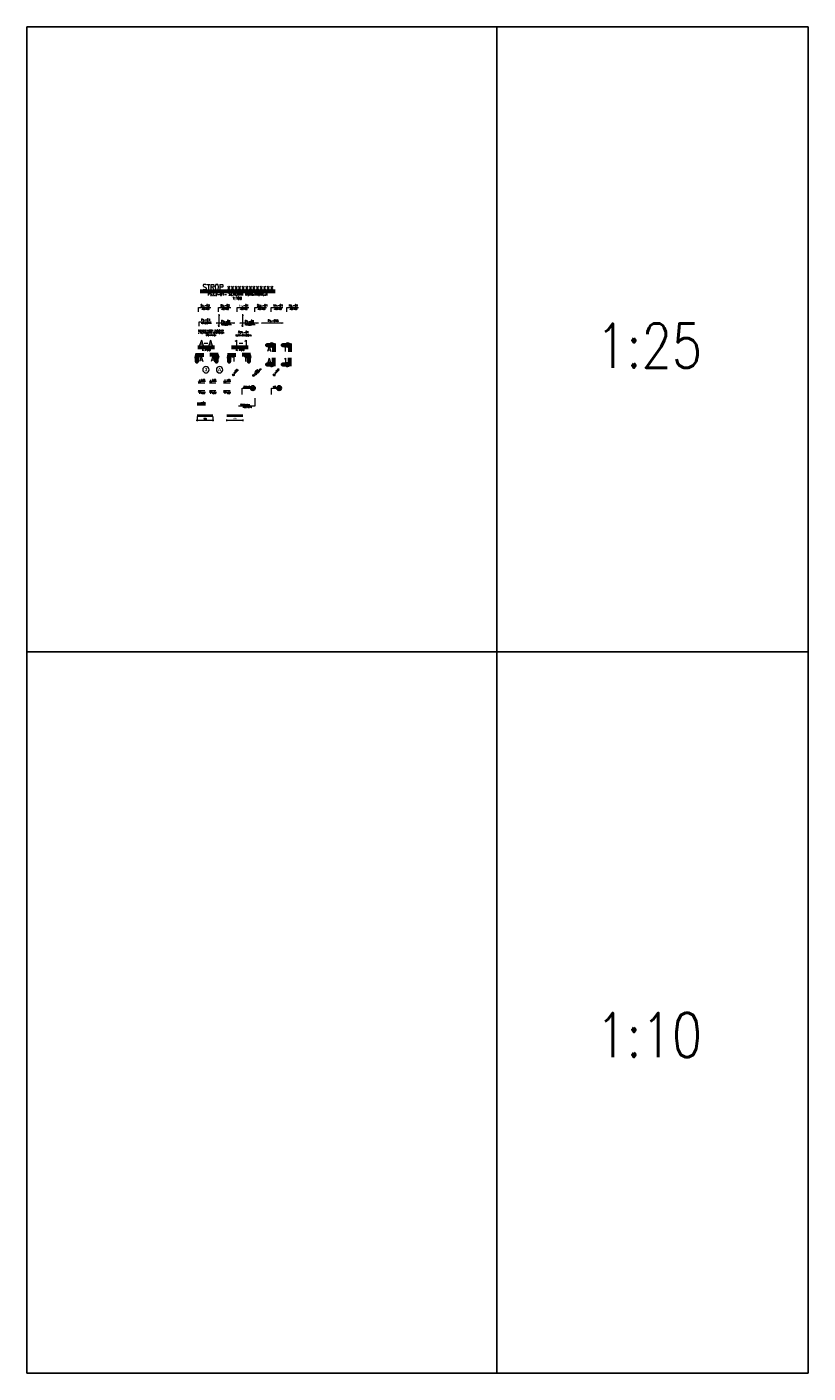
# Model space of a CAD drawing. Extents: x -1474 to 392745, y -90813 to 75879.
# Tile 1 of 9: x -1474 to 23272, y 33210 to 75879. Entities that reach past the tile are written whole.
import ezdxf
from ezdxf.enums import TextEntityAlignment as Align

# ---------------------------------------------------------------- set-up
doc = ezdxf.new("R2010")
doc.units = 0
doc.header["$LTSCALE"] = 10
doc.header["$MEASUREMENT"] = 0
for name, color, linetype, lineweight in [('P-Linia1', 3, 'Continuous', 40), ('P-Linia2', 2, 'Continuous', 25), ('P-Linia3', 6, 'Continuous', 60), ('P-Linia4', 253, 'Continuous', 5), ('P-Linia5', 4, 'Continuous', 60), ('P-Opis', 1, 'Continuous', 18), ('P-Wymiar', 254, 'Continuous', 9), ('P-Zbrojenie', 4, 'Continuous', 50)]:
    doc.layers.add(name, color=color, linetype=linetype, lineweight=lineweight)
doc.styles.add('CDMSTYLE', font='simplex.shx', dxfattribs={"width": 0.8})
doc.styles.add('ROMANS', font='arial.ttf', dxfattribs={"width": 0.7})
doc.styles.add('SIMPLEX', font='simplex.shx', dxfattribs={"width": 0.8})
doc.styles.add('STYLE10', font='arialbd.ttf')
doc.dimstyles.new('A25', dxfattribs={"dimscale": 27, "dimtxt": 1.75, "dimasz": 0.05, "dimexe": 0, "dimexo": 0, "dimgap": 1, "dimtad": 1, "dimdec": 4, "dimrnd": 1, "dimdsep": 46, "dimtxsty": 'ROMANS', "dimblk": '[[[[[[[[', "dimcen": 2, "dimdle": 2, "dimse1": 1, "dimse2": 1, "dimclrd": 256, "dimclrt": 1, "dimadec": 0, "dimazin": 0, "dimtfac": 1, "dimtdec": 4, "dimtix": 1, "dimtmove": 2, "dimatfit": 3, "dimldrblk": '[[[[[[[[', "dimfxl": 0, "dimtvp": 0.6, "dimtolj": 1, "dimlwd": -1, "dimarcsym": 0})
doc.dimstyles.new('C_1_20', dxfattribs={"dimscale": 0.1, "dimtxt": 400, "dimasz": 300, "dimexe": 300, "dimexo": 300, "dimgap": 140, "dimtad": 1, "dimdec": 1, "dimrnd": 1, "dimzin": 9, "dimtxsty": 'CDMSTYLE', "dimblk1": 'ARCHTICK', "dimblk2": 'ARCHTICK', "dimsah": 1, "dimcen": 600, "dimdle": 300, "dimclrd": 256, "dimclre": 256, "dimclrt": 1, "dimadec": 1, "dimazin": 2, "dimtfac": 1, "dimtdec": 1, "dimtix": 1, "dimtmove": 2, "dimatfit": 3, "dimfxl": 300, "dimtvp": 1, "dimtolj": 1, "dimtzin": 0, "dimlwd": -1, "dimlwe": -1, "dimarcsym": 0})

# ---------------------------------------------------------------- blocks, each defined once
blk = doc.blocks.new('_ArchTick')
at = {"color": 0, "linetype": 'ByBlock', "const_width": 0.15}
blk.add_lwpolyline([(-0.5, -0.5), (0.5, 0.5)], dxfattribs=at)
blk = doc.blocks.new('POZ')
at = {"layer": 'P-Linia4', "lineweight": 25}
blk.add_hatch(color=1, dxfattribs=at).paths.add_polyline_path([(-10585, -30733), (-10720, -30733), (-10652, -30824)])
for p, q in [((-10720, -30733), (-10652, -30824)), ((-10720, -30733), (-10585, -30733)), ((-10652, -30824), (-10585, -30733)), ((-10652, -30824), (-10652, -30824))]:
    blk.add_line(p, q, dxfattribs=at)
blk = doc.blocks.new('[[[[[[[[')
at = {"layer": 'P-Wymiar'}
for p, q in [((-13, -13), (13, 13)), ((0, 0), (-5, 0)), ((0, 18), (0, -18))]:
    blk.add_line(p, q, dxfattribs=at)
blk = doc.blocks.new('*D9')
at = {"layer": 'Defpoints', "color": 0, "transparency": 16777216}
for p in [(4863, 63561), (5363, 63561), (5363, 63412)]:
    blk.add_point(p, dxfattribs=at)
at = {"layer": 'P-Wymiar', "transparency": 16777216}
blk.add_line((4864, 63412), (5362, 63412), dxfattribs=at)
at = {"layer": 'P-Wymiar', "transparency": 16777216, "xscale": 1.35, "yscale": 1.35, "zscale": 1.35, "rotation": 180}
blk.add_blockref('[[[[[[[[', (4863, 63412), dxfattribs=at)
at = {"layer": 'P-Wymiar', "transparency": 16777216, "xscale": 1.35, "yscale": 1.35, "zscale": 1.35}
blk.add_blockref('[[[[[[[[', (5363, 63412), dxfattribs=at)
at = {"layer": 'P-Wymiar', "color": 1, "transparency": 16777216, "insert": (5113, 63464), "char_height": 47.2, "attachment_point": 5, "style": 'ROMANS'}
blk.add_mtext('\\A1;500', dxfattribs=at)
blk = doc.blocks.new('*D10')
at = {"layer": 'Defpoints', "color": 0, "transparency": 16777216}
for p in [(3919, 63561), (4419, 63561), (4419, 63417)]:
    blk.add_point(p, dxfattribs=at)
at = {"layer": 'P-Wymiar', "transparency": 16777216}
for p, q in [((3889, 63417), (4449, 63417)), ((3919, 63531), (3919, 63387)), ((4419, 63531), (4419, 63387))]:
    blk.add_line(p, q, dxfattribs=at)
at = {"layer": 'P-Wymiar', "transparency": 16777216, "xscale": 30, "yscale": 30, "zscale": 30, "rotation": 180}
blk.add_blockref('_ArchTick', (3919, 63417), dxfattribs=at)
at = {"layer": 'P-Wymiar', "transparency": 16777216, "xscale": 30, "yscale": 30, "zscale": 30}
blk.add_blockref('_ArchTick', (4419, 63417), dxfattribs=at)
at = {"layer": 'P-Wymiar', "color": 1, "transparency": 16777216, "insert": (4169, 63451), "char_height": 40, "attachment_point": 5, "style": 'CDMSTYLE'}
blk.add_mtext('\\A1;500', dxfattribs=at)

msp = doc.modelspace()

# ---------------------------------------------------------------- hatches: boundary and pattern name
at = {"layer": 'P-Linia4'}
h = msp.add_hatch(color=1, dxfattribs=at)
h.paths.add_polyline_path([(5686.49707, 64855.43588), (5707.90113, 64834.03181), (5729.3052, 64855.43588, 0.4142135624)])
h.paths.add_polyline_path([(5707.90113, 64834.03181), (5686.49707, 64812.62775, 0.4142135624), (5729.3052, 64812.62775)])
at = {"layer": 'P-Opis'}
h = msp.add_hatch(color=256, dxfattribs=at)
h.paths.add_polyline_path([(5044.31142, 64869.209), (5065.71548, 64847.80493), (5087.11955, 64869.209, 0.4142135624)])
h.paths.add_polyline_path([(5065.71548, 64847.80493), (5044.31142, 64826.40087, 0.4142135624), (5087.11955, 64826.40087)])
h = msp.add_hatch(color=256, dxfattribs=at)
h.paths.add_polyline_path([(6337.77656, 64869.70388), (6359.18062, 64848.29982), (6380.58469, 64869.70388, 0.4142135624)])
h.paths.add_polyline_path([(6359.18062, 64848.29982), (6337.77656, 64826.89575, 0.4142135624), (6380.58469, 64826.89575)])

# ---------------------------------------------------------------- linework, layer by layer
for p, q in [((-1474.27129, 33210.17679), (-1474.27129, 75878.71132)), ((-1474.27129, 75878.71132), (23271.69836, 75878.71132)), ((13410.56198, 75878.71132), (13410.56198, 33210.17679)), ((23271.69836, 75878.71132), (23271.69836, 33210.17679)), ((-1474.27129, 56076.12279), (23271.69836, 56076.12279)), ((23271.69836, 33210.17679), (-1474.27129, 33210.17679))]:
    msp.add_line(p, q)
at = {"layer": 'P-Linia1'}
for p, q in [((3918.50931, 63560.8695), (4418.50931, 63560.8695)), ((4863.05158, 63560.8695), (5363.05158, 63560.8695))]:
    msp.add_line(p, q, dxfattribs=at)
at = {"layer": 'P-Linia2', "color": 2}
for points in [[(5607.95502, 64429.43443, -1), (5756.61831, 64428.3943, -1)], [(6440.92885, 64429.43443, -1), (6589.59214, 64428.3943, -1)]]:
    msp.add_lwpolyline(points, format="xyb", close=True, dxfattribs=at)
at = {"layer": 'P-Linia3', "color": 6, "linetype": 'Continuous'}
for p, q in [((4014.43144, 67502.77084), (6387.32993, 67502.77084)), ((3936.3934, 65733.30213), (4462.75503, 65733.30213)), ((5007.15253, 65733.30213), (5533.51417, 65733.30213))]:
    msp.add_line(p, q, dxfattribs=at)
at = {"layer": 'P-Linia3', "color": 6, "flags": 128}
for points in [[(6348.91134, 65845.06706), (6348.91134, 65796.46706), (6267.91134, 65820.76706), (6267.91134, 65796.46706), (6123.11335, 65796.46706), (6267.91134, 65796.46706), (6267.91134, 65772.16706), (6348.91134, 65796.46706), (6348.91134, 65582.11187)], [(6849.15652, 65845.06706), (6849.15652, 65796.46706), (6768.15652, 65820.76706), (6768.15652, 65796.46706), (6623.35853, 65796.46706), (6768.15652, 65796.46706), (6768.15652, 65772.16706), (6849.15652, 65796.46706), (6849.15652, 65582.11187)], [(3864.23927, 65484.26778), (3912.83927, 65484.26778), (3888.53927, 65403.26778), (3912.83927, 65403.26778), (3912.83927, 65258.46979), (3912.83927, 65403.26778), (3937.13927, 65403.26778), (3912.83927, 65484.26778), (4127.19447, 65484.26778)], [(4583.37025, 65485.36633), (4534.77025, 65485.36633), (4559.07025, 65404.36633), (4534.77025, 65404.36633), (4534.77025, 65259.56835), (4534.77025, 65404.36633), (4510.47025, 65404.36633), (4534.77025, 65485.36633), (4320.41506, 65485.36633)], [(4884.05863, 65484.26778), (4932.65863, 65484.26778), (4908.35863, 65403.26778), (4932.65863, 65403.26778), (4932.65863, 65258.46979), (4932.65863, 65403.26778), (4956.95863, 65403.26778), (4932.65863, 65484.26778), (5147.01383, 65484.26778)], [(5603.18961, 65485.36633), (5554.58961, 65485.36633), (5578.88961, 65404.36633), (5554.58961, 65404.36633), (5554.58961, 65259.56835), (5554.58961, 65404.36633), (5530.28961, 65404.36633), (5554.58961, 65485.36633), (5340.23442, 65485.36633)], [(6350.00989, 65125.93608), (6350.00989, 65174.53608), (6269.00989, 65150.23608), (6269.00989, 65174.53608), (6124.21191, 65174.53608), (6269.00989, 65174.53608), (6269.00989, 65198.83608), (6350.00989, 65174.53608), (6350.00989, 65388.89127)], [(6850.25507, 65125.93608), (6850.25507, 65174.53608), (6769.25507, 65150.23608), (6769.25507, 65174.53608), (6624.45708, 65174.53608), (6769.25507, 65174.53608), (6769.25507, 65198.83608), (6850.25507, 65174.53608), (6850.25507, 65388.89127)]]:
    msp.add_lwpolyline(points, dxfattribs=at)
at = {"layer": 'P-Linia4'}
for p, q in [((4607.36685, 66773.6754), (4607.36685, 66375.7236)), ((4607.36685, 66773.6754), (4618.42127, 66717.33705)), ((5357.13572, 66773.6754), (5357.13572, 66375.7236)), ((5357.13572, 66773.6754), (5368.19015, 66717.33705)), ((4521.98281, 66490.5562), (4578.32116, 66501.61063)), ((5112.93968, 66490.5562), (4521.98281, 66490.5562)), ((4607.36685, 66375.7236), (4596.31242, 66432.06195)), ((5112.93968, 66490.5562), (5056.60133, 66479.50177)), ((5271.75168, 66490.5562), (5328.09003, 66501.61063)), ((5862.70855, 66490.5562), (5271.75168, 66490.5562)), ((5357.13572, 66375.7236), (5346.08129, 66432.06195)), ((5862.70855, 66490.5562), (5806.3702, 66479.50177)), ((5959.9369, 66492.34313), (6016.27525, 66503.39756)), ((6644.35484, 66492.34313), (5959.9369, 66492.34313)), ((6644.35484, 66492.34313), (6588.01649, 66481.2887)), ((5035.10746, 64817.19691), (5227.41854, 65009.50799)), ((5037.42564, 64876.09477), (5094.00532, 64819.5151)), ((5677.29311, 64803.42379), (5927.24171, 65053.37239)), ((5679.61129, 64862.32165), (5736.19097, 64805.74198)), ((6328.5726, 64817.6918), (6520.88368, 65010.00288)), ((6330.89079, 64876.58966), (6387.47046, 64820.00998)), ((3955.36961, 64602.26887), (4160.23985, 64602.26887)), ((3956.97575, 64650.14787), (4181.82695, 64650.14787)), ((4304.98727, 64602.26887), (4509.8575, 64602.26887)), ((4306.59341, 64650.14787), (4531.44461, 64650.14787)), ((4754.28573, 64602.26887), (4959.15597, 64602.26887)), ((4755.89187, 64650.14787), (4980.74308, 64650.14787)), ((3955.36961, 64353.52174), (4160.23985, 64353.52174)), ((3956.97575, 64305.64274), (4181.82695, 64305.64274)), ((4304.98727, 64353.52174), (4509.8575, 64353.52174)), ((4306.59341, 64305.64274), (4531.44461, 64305.64274)), ((4754.28573, 64353.52174), (4959.15597, 64353.52174)), ((4755.89187, 64305.64274), (4980.74308, 64305.64274))]:
    msp.add_line(p, q, dxfattribs=at)
at = {"layer": 'P-Linia4', "color": 2}
msp.add_line((4109.95846, 64004.97), (4184.95846, 63929.97), dxfattribs=at)
at = {"layer": 'P-Linia4', "ltscale": 0.05}
for points in [[(4301.10375, 65014.24467, 1), (4094.62191, 65014.24467, 1)], [(4732.58559, 65014.24467, 1), (4526.10375, 65014.24467, 1)]]:
    msp.add_lwpolyline(points, format="xyb", close=True, dxfattribs=at)
at = {"layer": 'P-Linia4'}
for centre in [(5065.71548, 64847.80493), (5707.90113, 64834.03181), (6359.18062, 64848.29982)]:
    msp.add_circle(centre, 30.26992, dxfattribs=at)
at = {"layer": 'P-Opis'}
for p, q in [((5099.0505, 64889.75299), (5114.69042, 64906.22357)), ((3978.8165, 64654.547), (4009.42527, 64654.547)), ((3978.8165, 64293.6773), (4009.42527, 64293.6773))]:
    msp.add_line(p, q, dxfattribs=at)
at = {"layer": 'P-Zbrojenie'}
for p, q in [((3922.21982, 63929.97), (4184.95846, 63929.97)), ((4184.95846, 63929.97), (4034.95846, 63929.97)), ((4184.95846, 63929.97), (4097.45846, 63929.97)), ((4184.95846, 63929.97), (4109.95846, 63929.97))]:
    msp.add_line(p, q, dxfattribs=at)

# ---------------------------------------------------------------- block references
at = {"layer": 'P-Linia4', "lineweight": 25, "xscale": 0.4387499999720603, "yscale": 0.4387499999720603, "zscale": 0.4387499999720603}
for p in [(8668.37214, 78126.2499), (9017.9898, 78126.2499), (9467.28826, 78126.2499)]:
    msp.add_blockref('POZ', p, dxfattribs=at)
at = {"layer": 'P-Linia4', "lineweight": 25, "xscale": -0.4387499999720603, "yscale": 0.438750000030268, "zscale": 0.43875, "rotation": 180}
for p in [(8668.37214, 50829.5407), (9017.9898, 50829.5407), (9467.28826, 50829.5407)]:
    msp.add_blockref('POZ', p, dxfattribs=at)

# ---------------------------------------------------------------- texts
at = {"layer": 'P-Linia1', "color": 3, "linetype": 'Continuous', "insert": (5196.14938, 67407.0712), "char_height": 87.5, "width": 5194.9603294, "attachment_point": 5, "style": 'SIMPLEX'}
msp.add_mtext('Pz.C2-01- SCHEMAT KONSTRUKCJI', dxfattribs=at)
at = {"layer": 'P-Linia1', "color": 3, "char_height": 65.625, "attachment_point": 4, "style": 'CDMSTYLE'}
for s, insert in [('{\\Fsimplex.shx|c238;S}z.-03', (4028.70427, 67049.43846)), ('{\\Fsimplex.shx|c238;B}z.-03', (4660.31059, 67049.43846)), ('{\\Fsimplex.shx|c238;Łw}.-0{\\Fsimplex.shx|c238;1}', (5249.69942, 67049.43846)), ('{\\Fsimplex.shx|c238;Scz}.-0{\\Fsimplex.shx|c238;1}', (5815.334, 67049.43846)), ('{\\Fsimplex.shx|c238;Wn}.-0{\\Fsimplex.shx|c238;1}', (6332.32323, 67049.43846)), ('{\\Fsimplex.shx|c238;Nz}.-0{\\Fsimplex.shx|c238;1}', (6826.83466, 67049.43846)), ('{\\Fsimplex.shx|c238;Pz.-01}', (4044.74607, 66595.32754)), ('{\\Fsimplex.shx|c238;Pz.-01}', (4682.76731, 66550.64644)), ('{\\Fsimplex.shx|c238;Pz.-01}', (5432.53619, 66550.64644)), ('Pz.-01A', (6159.45152, 66567.66244)), ('{\\Fsimplex.shx|c238;Sch.-01}', (5217.53866, 66201.9368))]:
    msp.add_mtext(s, dxfattribs=dict(at, insert=insert))
at = {"layer": 'P-Linia1', "color": 3, "linetype": 'Continuous', "char_height": 87.5, "attachment_point": 1, "style": 'SIMPLEX'}
for insert in [(5033.68879, 67322.16824), (4050.10708, 65701.44403), (5120.86622, 65701.44403)]:
    msp.add_mtext('1:100', dxfattribs=dict(at, insert=insert))
at = {"layer": 'P-Linia3', "color": 6, "style": 'SIMPLEX', "width": 0.8}
for s, p in [('A', (6136.95775, 65674.56625)), ('1', (6637.20292, 65674.56625)), ('A', (3982.98181, 65358.15392)), ('A', (4357.96105, 65359.25248)), ('1', (5002.80117, 65358.15392)), ('1', (5377.78041, 65359.25248)), ('A', (6144.19322, 65296.7661)), ('1', (6644.4384, 65296.7661))]:
    msp.add_text(s, height=175, dxfattribs=at).set_placement(p, align=Align.MIDDLE_LEFT)
at = {"layer": 'P-Linia3', "color": 6, "linetype": 'Continuous', "style": 'SIMPLEX'}
for s, insert, char_height, attachment_point in [('STROP {\\Fsimplex.shx|c238;xxxxxxxxxxxxx}', (5211.81051, 67630.50237), 175, 5), ('{\\Fsimplex.shx|c238;1:25}', (18235.22753, 65776.21506), 1400, 5), ('A-A', (3990.78554, 65865.51992), 175, 4), ('{\\Fsimplex.shx|c238;1}-{\\Fsimplex.shx|c238;1}', (5087.21401, 65865.51992), 175, 4), ('{\\Fsimplex.shx|c238;1:10}', (18235.22753, 43925.48017), 1400, 5)]:
    msp.add_mtext(s, dxfattribs=dict(at, insert=insert, char_height=char_height, attachment_point=attachment_point))
at = {"layer": 'P-Linia4', "color": 1, "lineweight": 25, "char_height": 43.875, "attachment_point": 4, "style": 'SIMPLEX'}
for s, insert in [('{\\Fsimplex.shx|c238;+} {\\Fsimplex.shx|c238;0,00}', (3978.8165, 64679.36685)), ('- 0,{\\Fsimplex.shx|c238;50}', (4328.43415, 64679.36685)), ('{\\Fsimplex.shx|c238;+} {\\Fsimplex.shx|c238;1,50}', (4777.73262, 64679.36685)), ('{\\Fsimplex.shx|c238;+} {\\Fsimplex.shx|c238;0,00}', (3978.8165, 64268.85745)), ('- 0,{\\Fsimplex.shx|c238;50}', (4328.43415, 64268.85745)), ('{\\Fsimplex.shx|c238;+} {\\Fsimplex.shx|c238;1,50}', (4777.73262, 64268.85745))]:
    msp.add_mtext(s, dxfattribs=dict(at, insert=insert))
at = {"layer": 'P-Linia5', "insert": (5652.00189, 63811.46186), "char_height": 40, "width": 912.8441454, "attachment_point": 9, "style": 'CDMSTYLE'}
msp.add_mtext('{\\Fsimplex.shx|c238;NR 14.}', dxfattribs=at)
at = {"layer": 'P-Opis', "linetype": 'Continuous', "ltscale": 0.05, "style": 'STYLE10'}
for s, p in [('3', (4197.86283, 65018.53039)), ('A', (4629.34467, 65018.53039))]:
    msp.add_text(s, height=110, dxfattribs=at).set_placement(p, align=Align.MIDDLE_CENTER)
at = {"layer": 'P-Opis', "char_height": 65.625, "attachment_point": 5, "style": 'CDMSTYLE'}
for s, insert in [('{\\Fsimplex.shx|c238;\\H0.6667x;\\C1;300x400}', (4187.13862, 66940.93539)), ('{\\Fsimplex.shx|c238;\\H0.6667x;\\C1;300x400}', (4805.90843, 66940.93539)), ('{\\Fsimplex.shx|c238;\\H0.6667x;\\C1;300x400}', (5395.29726, 66940.93539)), ('{\\Fsimplex.shx|c238;\\H0.6667x;\\C1;300x400}', (5960.93185, 66940.93539)), ('{\\Fsimplex.shx|c238;\\H0.6667x;\\C1;300x400}', (6477.92107, 66940.93539)), ('{\\Fsimplex.shx|c238;\\H0.6667x;\\C1;300x400}', (6972.43251, 66940.93539)), ('{\\Fsimplex.shx|c238;\\H0.6667x;\\C1;hp=200mm}', (4203.18041, 66486.82447)), ('{\\Fsimplex.shx|c238;\\H0.6667x;\\C1;hp=200mm}', (4841.20166, 66442.14337)), ('{\\Fsimplex.shx|c238;\\H0.6667x;\\C1;hp=200mm}', (5590.97053, 66442.14337)), ('{\\C7;22}', (5678.51113, 64430.34865)), ('{\\C7;22}', (6511.48496, 64430.34865))]:
    msp.add_mtext(s, dxfattribs=dict(at, insert=insert))
at = {"layer": 'P-Opis', "color": 1, "char_height": 43.75, "attachment_point": 2, "style": 'CDMSTYLE'}
for s, insert in [('ELEMENTY{\\Fsimplex.shx|c238; WIĘŹBY } DACHOWEJ\\P- WG PROJEKTU KONSTRUKCJI\\PDREWNIANEJ', (4351.07964, 66273.50122)), ('{\\Fsimplex.shx|c238;KLATKA SCHODOWA}', (5380.10478, 66125.62322))]:
    msp.add_mtext(s, dxfattribs=dict(at, insert=insert))
at = {"layer": 'P-Opis', "color": 1, "char_height": 37.5, "attachment_point": 4, "rotation": 45, "style": 'SIMPLEX'}
for s, insert in [('+ {\\Fsimplex.shx|c238;0,00}', (5081.06667, 64903.93172)), ('- 0,06\\Php=220mm', (5743.64012, 64869.7708)), ('+ 13,64', (6374.53181, 64904.42661))]:
    msp.add_mtext(s, dxfattribs=dict(at, insert=insert))
at = {"layer": 'P-Opis', "color": 1, "char_height": 40, "width": 912.8441454, "style": 'CDMSTYLE'}
for s, insert, attachment_point in [('#8co120', (5385.15388, 64491.36824), 1), ('{\\Fsimplex.shx|c238;4%%C6}', (6318.29859, 64491.36824), 1), ('STRZEMIONA\\P%%C6co100{\\Fsimplex.shx|c238;    } ', (5579.02917, 63810.65035), 9)]:
    msp.add_mtext(s, dxfattribs=dict(at, insert=insert, attachment_point=attachment_point))

# ---------------------------------------------------------------- dimensions: what is measured, and where the dimension line sits
at = {"layer": 'P-Wymiar'}
for base, p1, p2, dimstyle, picture, middle in [((4418.50931, 63416.95432), (3918.50931, 63560.8695), (4418.50931, 63560.8695), 'C_1_20', '*D10', (4168.50931, 63450.95432)), ((5363.05158, 63412.42474), (4863.05158, 63560.8695), (5363.05158, 63560.8695), 'A25', '*D9', (5113.05158, 63463.54932))]:
    dim = msp.add_linear_dim(base=base, p1=p1, p2=p2, dimstyle=dimstyle, dxfattribs=at)
    dim.commit()
    dim.dimension.update_dxf_attribs({"geometry": picture, "text_midpoint": middle})

# ---------------------------------------------------------------- leaders
for points in [[(3962.55665, 66848.2812), (3962.55665, 66982.24444), (4349.98954, 66982.24444)], [(4594.16297, 66848.2812), (4594.16297, 66982.24444), (4981.9813, 66982.24444)], [(5183.5518, 66848.2812), (5183.5518, 66982.24444), (5550.9535, 66982.24444)], [(5749.18638, 66848.2812), (5749.18638, 66982.24444), (6116.58808, 66982.24444)], [(6266.17561, 66848.2812), (6266.17561, 66982.24444), (6633.5773, 66982.24444)], [(6760.68704, 66848.2812), (6760.68704, 66982.24444), (7128.08874, 66982.24444)], [(3978.59845, 66394.17028), (3978.59845, 66528.13352), (4366.03134, 66528.13352)], [(5749.27861, 64108.20778), (5749.27861, 63862.10711), (5225.58565, 63862.10711)], [(5343.8831, 64231.8535), (5343.8831, 64429.43443), (5607.95502, 64429.43443)], [(6277.02781, 64231.8535), (6277.02781, 64429.43443), (6440.92885, 64429.43443)]]:
    msp.add_leader(points, dimstyle='C_1_20', dxfattribs=at)

doc.saveas('drawing.dxf')
